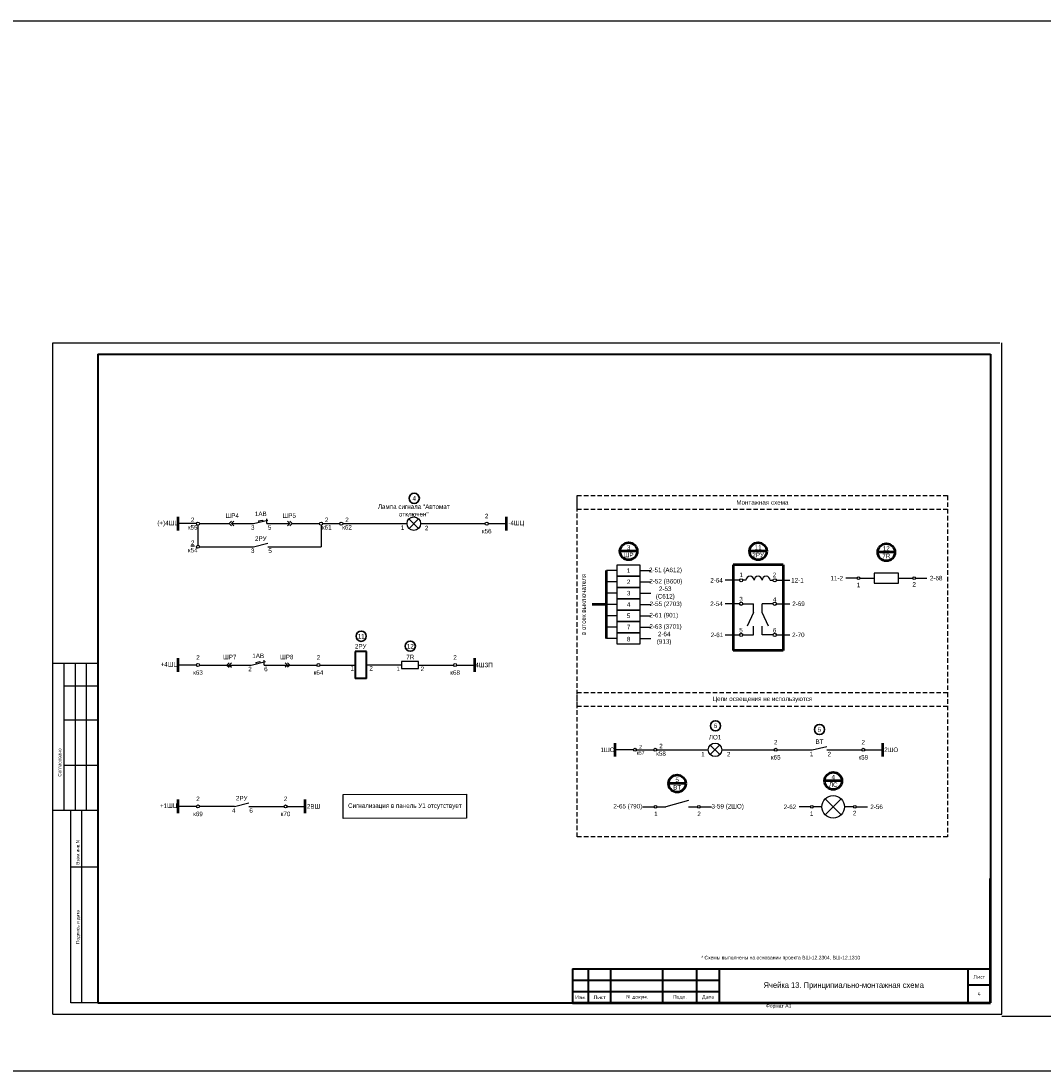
# Model space of a CAD drawing. Header units: millimetres. Extents: x 7700 to 12777, y -2533 to 2568.
# Tile 7 of 74: x 9127 to 9579, y -2261 to -1796. Entities that reach past the tile are written whole.
import ezdxf

# ---------------------------------------------------------------- set-up
doc = ezdxf.new("R2010")
doc.units = ezdxf.units.MM
doc.linetypes.add('JIS_02_2.0', pattern=[3, 2, -1])
doc.layers.add('основная 0.5', color=7, linetype='Continuous', lineweight=50)
doc.styles.add('SIMPLEX', font='txt', dxfattribs={"height": 5})

msp = doc.modelspace()

# ---------------------------------------------------------------- linework, layer by layer
for p, q in [((9140.68, -2235.62), (9140.68, -1938.57)), ((9140.68, -2235.62), (9140.68, -1938.57)), ((9140.68, -1938.57), (9559.81, -1938.57)), ((9560.69, -2235.62), (9560.69, -1938.57)), ((9560.69, -2235.62), (9560.69, -1938.57)), ((9204.3, -2018.56), (9196.22, -2018.56)), ((9204.96, -2019.22), (9204.96, -2028.14)), ((9205.63, -2018.56), (9218.82, -2018.56)), ((9219.86, -2018.56), (9229.58, -2018.56)), ((9231.75, -2017.4), (9231.91, -2018)), ((9233.45, -2016.98), (9233.61, -2017.6)), ((9235.37, -2018.56), (9245.66, -2018.56)), ((9246.69, -2018.56), (9258.76, -2018.56)), ((9259.43, -2019.22), (9259.43, -2028.8)), ((9260.09, -2018.56), (9267.74, -2018.56)), ((9269.07, -2018.56), (9297.48, -2018.56)), ((9303.48, -2018.56), (9332.09, -2018.56)), ((9333.42, -2018.56), (9341.49, -2018.56)), ((9205.62, -2028.89), (9229.58, -2028.8)), ((9235.93, -2028.8), (9259.43, -2028.8)), ((9390.57, -2039.33), (9385.72, -2039.33)), ((9400.57, -2039.33), (9405.41, -2039.33)), ((9496.7, -2042.69), (9491.7, -2042.69)), ((9497.89, -2042.69), (9504.21, -2042.69)), ((9515.04, -2040.44), (9504.21, -2040.44)), ((9515.04, -2042.69), (9521.36, -2042.69)), ((9522.56, -2042.69), (9527.56, -2042.69)), ((9390.57, -2044.33), (9385.72, -2044.33)), ((9400.57, -2044.33), (9405.41, -2044.33)), ((9390.57, -2049.33), (9385.72, -2049.33)), ((9400.57, -2049.33), (9405.41, -2049.33)), ((9390.57, -2054.33), (9385.72, -2054.33)), ((9400.57, -2054.33), (9405.41, -2054.33)), ((9390.57, -2059.32), (9385.72, -2059.32)), ((9400.57, -2059.32), (9405.41, -2059.32)), ((9390.57, -2064.32), (9385.72, -2064.32)), ((9400.57, -2064.32), (9405.41, -2064.32)), ((9390.57, -2069.32), (9385.72, -2069.32)), ((9400.57, -2069.32), (9405.41, -2069.32)), ((9160.68, -2080.38), (9140.68, -2080.38)), ((9145.68, -2145.38), (9145.68, -2080.38)), ((9150.68, -2145.38), (9150.68, -2080.38)), ((9155.68, -2145.38), (9155.68, -2080.38)), ((9230.63, -2079.95), (9230.78, -2080.55)), ((9232.32, -2079.53), (9232.48, -2080.15)), ((9204.3, -2081.11), (9196.22, -2081.11)), ((9205.63, -2081.11), (9228.46, -2081.11)), ((9234.25, -2081.11), (9257.63, -2081.11)), ((9258.96, -2081.11), (9274.49, -2081.11)), ((9295.03, -2081.11), (9279.49, -2081.11)), ((9302.57, -2081.11), (9318.1, -2081.11)), ((9319.43, -2081.11), (9327.5, -2081.11)), ((9145.68, -2090.38), (9160.68, -2090.38)), ((9145.68, -2105.38), (9160.68, -2105.38)), ((9397.7, -2118.62), (9389.63, -2118.62)), ((9399.03, -2118.62), (9406.68, -2118.62)), ((9408.01, -2118.62), (9430.84, -2118.62)), ((9436.84, -2118.62), (9460.02, -2118.62)), ((9461.34, -2118.62), (9476.88, -2118.62)), ((9483.23, -2118.62), (9498.76, -2118.62)), ((9500.09, -2118.62), (9508.16, -2118.62)), ((9145.68, -2125.38), (9160.68, -2125.38)), ((9422.11, -2141.05), (9411.98, -2143.87)), ((9140.68, -2145.38), (9160.68, -2145.38)), ((9148.68, -2230.57), (9148.68, -2145.38)), ((9153.55, -2230.57), (9153.55, -2145.38)), ((9204.3, -2143.66), (9196.22, -2143.66)), ((9221.16, -2143.66), (9205.63, -2143.66)), ((9227.51, -2143.66), (9243.04, -2143.66)), ((9244.37, -2143.66), (9252.44, -2143.66)), ((9476.01, -2143.87), (9471.01, -2143.87)), ((9481.13, -2143.87), (9477.21, -2143.87)), ((9495.05, -2143.87), (9491.13, -2143.87)), ((9496.25, -2143.87), (9501.25, -2143.87)), ((9148.68, -2170.38), (9160.68, -2170.38)), ((9160.68, -2230.57), (9148.68, -2230.57)), ((9140.68, -2235.62), (9560.69, -2235.62))]:
    msp.add_line(p, q)
at = {"lineweight": 40}
for p, q in [((9160.68, -1943.57), (9555.77, -1943.57)), ((9555.77, -1943.57), (9555.77, -2230.57)), ((9279.49, -2075.11), (9274.49, -2075.11)), ((9274.49, -2075.11), (9274.49, -2087.11)), ((9279.49, -2087.11), (9279.49, -2075.11)), ((9279.49, -2087.11), (9274.49, -2087.11)), ((9370.77, -2215.57), (9435.77, -2215.57)), ((9545.77, -2215.57), (9545.77, -2230.57)), ((9370.77, -2220.57), (9435.77, -2220.57)), ((9545.77, -2222.57), (9555.77, -2222.57)), ((9370.77, -2225.57), (9435.77, -2225.57)), ((9160.68, -2230.57), (9555.77, -2230.57))]:
    msp.add_line(p, q, dxfattribs=at)
at = {"linetype": 'Continuous', "lineweight": 40}
msp.add_line((9160.68, -1943.57), (9160.68, -2230.57), dxfattribs=at)
at = {"color": 1, "lineweight": 50}
for p, q in [((9196.22, -2021.56), (9196.22, -2015.56)), ((9196.22, -2084.11), (9196.22, -2078.11))]:
    msp.add_line(p, q, dxfattribs=at)
at = {"color": 5, "lineweight": 50}
msp.add_line((9341.49, -2021.56), (9341.49, -2015.56), dxfattribs=at)
at = {"color": 7}
for p, q in [((9229.58, -2018.56), (9235.93, -2017.04)), ((9231.75, -2017.4), (9233.45, -2016.98)), ((9235.37, -2018.56), (9235.37, -2016.47)), ((9229.58, -2028.8), (9235.93, -2027.28)), ((9444.67, -2043.64), (9438.24, -2043.64)), ((9447.52, -2043.64), (9446.11, -2043.64)), ((9458.21, -2043.64), (9459.55, -2043.64)), ((9460.98, -2043.64), (9466.88, -2043.64)), ((9504.21, -2040.44), (9504.21, -2044.95)), ((9515.04, -2044.95), (9515.04, -2040.44)), ((9504.21, -2044.95), (9515.04, -2044.95)), ((9444.67, -2054.04), (9438.24, -2054.04)), ((9446.11, -2054.04), (9450.78, -2054.04)), ((9450.78, -2057.94), (9450.78, -2054.04)), ((9459.55, -2054.04), (9454.73, -2054.04)), ((9454.73, -2057.94), (9454.73, -2054.04)), ((9460.98, -2054.04), (9466.88, -2054.04)), ((9450.78, -2057.94), (9448.02, -2063.9)), ((9457.49, -2063.9), (9454.73, -2057.94)), ((9450.78, -2067.8), (9450.78, -2063.9)), ((9454.73, -2067.8), (9454.73, -2063.9)), ((9438.24, -2067.8), (9444.67, -2067.8)), ((9446.11, -2067.8), (9450.78, -2067.8)), ((9459.55, -2067.8), (9454.73, -2067.8)), ((9460.98, -2067.8), (9466.88, -2067.8)), ((9228.46, -2081.11), (9234.8, -2079.59)), ((9230.63, -2079.95), (9232.32, -2079.53)), ((9234.25, -2081.11), (9234.25, -2079.01)), ((9435.96, -2120.74), (9431.71, -2116.5)), ((9431.73, -2120.76), (9435.94, -2116.48)), ((9476.88, -2118.62), (9483.23, -2117.1)), ((9221.16, -2143.66), (9227.51, -2142.14)), ((9401.78, -2143.87), (9406.86, -2143.87)), ((9408.06, -2143.87), (9411.98, -2143.87)), ((9422.11, -2143.87), (9426.04, -2143.87)), ((9427.23, -2143.87), (9432.32, -2143.87))]:
    msp.add_line(p, q, dxfattribs=at)
at = {"color": 2}
for p, q in [((9302.61, -2020.68), (9298.36, -2016.44)), ((9298.37, -2020.7), (9302.59, -2016.42))]:
    msp.add_line(p, q, dxfattribs=at)
at = {"lineweight": 50}
for p, q in [((9399.39, -2030.79), (9391.74, -2030.79)), ((9456.71, -2030.79), (9449.06, -2030.79)), ((9513.45, -2031.22), (9505.8, -2031.22)), ((9463.93, -2036.83), (9441.84, -2036.83)), ((9441.84, -2036.83), (9441.84, -2074.62)), ((9463.93, -2036.83), (9463.93, -2074.62)), ((9385.72, -2069.32), (9385.72, -2039.33)), ((9385.72, -2054.33), (9379.43, -2054.33)), ((9463.93, -2074.62), (9441.84, -2074.62)), ((9327.5, -2084.11), (9327.5, -2078.11)), ((9389.63, -2121.62), (9389.63, -2115.62)), ((9508.16, -2121.62), (9508.16, -2115.62)), ((9420.87, -2133.55), (9413.22, -2133.55)), ((9489.95, -2132.4), (9482.31, -2132.4)), ((9196.22, -2146.66), (9196.22, -2140.66)), ((9252.44, -2146.66), (9252.44, -2140.66))]:
    msp.add_line(p, q, dxfattribs=at)
at = {"linetype": 'Continuous'}
for p, q in [((9160.68, -2089.56), (9160.68, -2109.56)), ((9160.68, -2129.56), (9160.68, -2149.56))]:
    msp.add_line(p, q, dxfattribs=at)
at = {"color": 40, "true_color": 0xf8d731}
for p, q in [((9489.67, -2147.4), (9482.59, -2140.34)), ((9482.61, -2147.42), (9489.65, -2140.32)), ((9486.13, -2143.87), (9486.13, -2143.87))]:
    msp.add_line(p, q, dxfattribs=at)
at = {"color": 1}
msp.add_line((9560.69, -2236.49), (9588.8, -2236.49), dxfattribs=at)
at = {"color": 2}
msp.add_lwpolyline([(7699.67, -1796.21), (10407.95, -1796.21), (10407.95, -2260.72), (7699.67, -2260.72)], close=True, dxfattribs=at)
at = {"linetype": 'JIS_02_2.0'}
for points in [[(9372.78, -2006.15), (9536.78, -2006.15), (9536.78, -2157.16), (9372.78, -2157.16)], [(9372.78, -2006.15), (9536.78, -2006.15), (9536.78, -2012.27), (9372.78, -2012.27)], [(9372.78, -2093.3), (9536.78, -2093.3), (9536.78, -2099.42), (9372.78, -2099.42)]]:
    msp.add_lwpolyline(points, close=True, dxfattribs=at)
for points in [[(9219.86, -2017.53), (9218.82, -2018.56), (9219.86, -2019.59)], [(9220.89, -2017.53), (9219.86, -2018.56), (9220.89, -2019.59)], [(9244.63, -2017.53), (9245.66, -2018.56), (9244.63, -2019.59)], [(9245.66, -2017.53), (9246.69, -2018.56), (9245.66, -2019.59)], [(9218.73, -2080.08), (9217.7, -2081.11), (9218.73, -2082.14)], [(9219.76, -2080.08), (9218.73, -2081.11), (9219.76, -2082.14)], [(9243.5, -2080.08), (9244.53, -2081.11), (9243.5, -2082.14)], [(9244.53, -2080.08), (9245.56, -2081.11), (9244.53, -2082.14)]]:
    msp.add_lwpolyline(points)
for points in [[(9400.57, -2041.83), (9390.57, -2041.83), (9390.57, -2036.83), (9400.57, -2036.83)], [(9400.57, -2046.83), (9390.57, -2046.83), (9390.57, -2041.83), (9400.57, -2041.83)], [(9400.57, -2051.83), (9390.57, -2051.83), (9390.57, -2046.83), (9400.57, -2046.83)], [(9400.57, -2056.82), (9390.57, -2056.82), (9390.57, -2051.83), (9400.57, -2051.83)], [(9400.57, -2061.82), (9390.57, -2061.82), (9390.57, -2056.82), (9400.57, -2056.82)], [(9400.57, -2066.82), (9390.57, -2066.82), (9390.57, -2061.82), (9400.57, -2061.82)], [(9400.57, -2066.82), (9390.57, -2066.82), (9390.57, -2061.82), (9400.57, -2061.82)], [(9400.57, -2071.82), (9390.57, -2071.82), (9390.57, -2066.82), (9400.57, -2066.82)], [(9269.22, -2138.33), (9323.86, -2138.27), (9323.86, -2148.93), (9269.22, -2148.99)]]:
    msp.add_lwpolyline(points, close=True)
at = {"color": 7}
msp.add_lwpolyline([(9302.57, -2079.61), (9295.03, -2079.61), (9295.03, -2082.61), (9302.57, -2082.61)], close=True, dxfattribs=at)
at = {"lineweight": 30}
for centre in [(9300.69, -2007.37), (9277.21, -2068.39), (9298.94, -2072.81), (9434.05, -2108.02), (9480.05, -2109.64)]:
    msp.add_circle(centre, 2.25, dxfattribs=at)
for centre, radius in [((9300.48, -2018.56), 3), ((9204.96, -2018.56), 0.663), ((9259.43, -2018.56), 0.663), ((9268.41, -2018.56), 0.663), ((9332.76, -2018.56), 0.663), ((9204.96, -2028.8), 0.663), ((9497.3, -2042.69), 0.599), ((9521.96, -2042.69), 0.599), ((9204.96, -2081.11), 0.663), ((9258.3, -2081.11), 0.663), ((9318.76, -2081.11), 0.663), ((9398.36, -2118.62), 0.663), ((9407.35, -2118.62), 0.663), ((9460.68, -2118.62), 0.663), ((9499.42, -2118.62), 0.663), ((9204.96, -2143.66), 0.663), ((9243.71, -2143.66), 0.663), ((9407.46, -2143.87), 0.599), ((9426.63, -2143.87), 0.599), ((9476.61, -2143.87), 0.599), ((9495.65, -2143.87), 0.599)]:
    msp.add_circle(centre, radius)
at = {"lineweight": 50}
for centre in [(9395.57, -2030.79), (9452.89, -2030.79), (9509.63, -2031.22), (9417.05, -2133.55), (9486.13, -2132.4)]:
    msp.add_circle(centre, 3.82, dxfattribs=at)
at = {"color": 7}
for centre, radius in [((9445.39, -2043.64), 0.719), ((9460.26, -2043.64), 0.719), ((9445.39, -2054.04), 0.719), ((9460.26, -2054.04), 0.719), ((9445.39, -2067.8), 0.719), ((9460.26, -2067.8), 0.719), ((9433.84, -2118.62), 3), ((9486.13, -2143.87), 5)]:
    msp.add_circle(centre, radius, dxfattribs=at)
for centre in [(9449.3, -2043.64), (9452.87, -2043.64), (9456.43, -2043.64)]:
    msp.add_arc(centre, 1.78, 0, 180, dxfattribs=at)
at = {"layer": 'основная 0.5', "color": 0}
for p, q in [((9555.77, -2230.57), (9555.77, -2175.57)), ((9370.77, -2230.57), (9555.77, -2230.57))]:
    msp.add_line(p, q, dxfattribs=at)
at = {"layer": 'основная 0.5', "lineweight": 40}
for p, q in [((9370.77, -2215.57), (9370.77, -2230.57)), ((9377.77, -2230.57), (9377.77, -2215.57)), ((9387.77, -2230.57), (9387.77, -2215.57)), ((9410.77, -2230.57), (9410.77, -2215.57)), ((9425.77, -2230.57), (9425.77, -2215.57)), ((9435.77, -2230.57), (9435.77, -2215.57)), ((9435.77, -2215.57), (9555.77, -2215.57))]:
    msp.add_line(p, q, dxfattribs=at)

# ---------------------------------------------------------------- texts
at = {"color": 7, "style": 'SIMPLEX'}
for s, p in [('3', (9228.43, -2021.31)), ('5', (9235.92, -2021.32)), ('1', (9294.76, -2021.32)), ('2', (9305.41, -2021.52)), ('3', (9228.43, -2031.55)), ('5', (9236.12, -2031.56)), ('2', (9227.22, -2083.87)), ('6', (9234.24, -2083.87)), ('1', (9272.52, -2083.56)), ('2', (9280.83, -2083.56)), ('1', (9427.72, -2121.55)), ('2', (9439.09, -2121.58)), ('1', (9475.72, -2121.48)), ('2', (9483.63, -2121.52)), ('4', (9220.01, -2146.48)), ('6', (9227.7, -2146.5)), ('1', (9406.86, -2147.96)), ('2', (9425.98, -2147.96))]:
    msp.add_text(s, height=2, dxfattribs=at).set_placement(p)
at = {"linetype": 'Continuous', "style": 'SIMPLEX'}
for s, p in [('Согласовано', (9144.51, -2130.5)), ('Взам.инв.N', (9152.51, -2169.5)), ('Подпись и дата', (9152.51, -2204.5))]:
    msp.add_text(s, height=1.5, rotation=90, dxfattribs=at).set_placement(p)
at = {"char_height": 2, "width": 4.3874, "attachment_point": 5, "style": 'SIMPLEX'}
for s, insert in [('4', (9300.69, -2007.37)), ('11', (9277.21, -2068.39)), ('12', (9298.94, -2072.81)), ('6', (9434.05, -2108.02)), ('5', (9480.05, -2109.64))]:
    msp.add_mtext(s, dxfattribs=dict(at, insert=insert))
at = {"color": 7, "char_height": 2, "attachment_point": 5, "style": 'SIMPLEX'}
for s, insert, width in [('Лампа сигнала "Автомат отключен"', (9300.48, -2012.75), 39.5584), ('{\\C256;Монтажная схема}', (9454.78, -2009.21), 163.9992), ('2\\Pк55', (9202.62, -2018.56), 3.0895), ('ШР4', (9220.14, -2015.02), 3.0895), ('1АВ', (9232.76, -2014.21), 3.0895), ('ШР5', (9245.37, -2015.02), 3.0895), ('2\\Pк61', (9261.95, -2018.56), 3.0895), ('2\\Pк62', (9270.93, -2018.56), 3.0895), ('2\\P\\Pк56', (9332.76, -2018.56), 3.0895), ('(+)4ШЦ', (9191.77, -2018.56), 8.9126), ('-4ШЦ', (9345.84, -2018.56), 8.683), ('2РУ', (9232.76, -2025.2), 3.0895), ('{\\L2}\\Pк54', (9202.63, -2028.66), 3.0895), ('3\\PШР', (9395.57, -2030.79), 4.7988), ('11\\P2РУ', (9452.89, -2030.79), 7.4485), ('12\\P7R', (9509.63, -2031.22), 5.7935), ('2-51 (A612)', (9411.89, -2039.35), 13.7156), ('\\pt10;2-52 (B600)', (9412.04, -2044.35), 13.733), ('2-64', (9434.49, -2043.64), 7.0534), ('1', (9445.39, -2041.22), 14.6163), ('2', (9460.13, -2041.26), 14.6163), ('12-1', (9470.32, -2043.64), 7.0534), ('11-2', (9487.69, -2042.69), 14.6163), ('2-68', (9531.71, -2042.69), 14.6163), ('2-53 (C612)', (9411.77, -2049.35), 13.3102), ('1', (9497.3, -2045.71), 14.6163), ('2', (9521.96, -2045.43), 14.6163), ('2-55 (2703)', (9411.97, -2054.35), 14.7418), ('2-54 ', (9434.45, -2054.04), 7.0534), ('3', (9445.32, -2051.98), 14.6163), ('4', (9460.22, -2052.14), 14.6163), ('2-69', (9470.77, -2054.04), 7.2119), ('2-61 (901)', (9411.14, -2059.35), 15.1895), ('2-63 (3701)', (9411.9, -2064.35), 13.2215), ('2-64 (913)', (9411.29, -2069.35), 10.4598), ('2-61', (9434.65, -2067.8), 7.0534), ('5', (9445.32, -2065.74), 14.6163), ('6', (9460.2, -2065.74), 14.6163), ('2-70', (9470.69, -2067.8), 7.1261), ('2РУ', (9276.99, -2072.86), 3.0895), ('ШР7', (9219.02, -2077.57), 3.0895), ('1АВ', (9231.63, -2077.05), 3.0895), ('ШР8', (9244.24, -2077.57), 3.0895), ('7R', (9298.93, -2077.57), 3.0895), ('+4ШЦ', (9192.26, -2081.11), 7.9259), ('2\\P\\Pк63', (9204.96, -2081.11), 3.0895), ('2\\P\\Pк64', (9258.3, -2081.11), 3.0895), ('2\\P\\Pк68', (9318.76, -2081.11), 3.0895), ('4ШЗП', (9331.57, -2081.11), 8.1433), ('1', (9293.54, -2082.81), 3.0895), ('2', (9304.28, -2082.81), 3.0895), ('{\\C256;Цепи освещения не используются}', (9454.78, -2096.36), 163.9992), ('ЛО1', (9433.84, -2113.07), 3.0895), ('1ШО', (9386.23, -2118.62), 6.7868), ('2\\Pк58', (9409.9, -2118.62), 3.0895), ('2\\P\\Pк65', (9460.68, -2118.62), 3.0895), ('ВТ', (9480.05, -2115.02), 3.0895), ('2\\P\\Pк59', (9499.42, -2118.62), 3.0895), ('2ШО', (9511.81, -2118.62), 7.2939), ('\\pt8;5\\PВТ', (9417.05, -2133.55), 4.8313), ('4\\PЛС', (9486.13, -2132.4), 4.3674), ('2\\P\\Pк69', (9204.96, -2143.66), 3.0895), ('2РУ', (9224.33, -2140.05), 3.0895), ('2\\P\\Pк70', (9243.71, -2143.66), 3.0895), ('\\pt6;+1ШЦ', (9191.98, -2143.66), 8.4887), ('2ВШ', (9256.12, -2143.66), 7.3438), ('{\\C256;Сигнализация в панель У1 отсутствует }', (9296.54, -2143.63), 54.6377), ('2-65 (790)', (9395.21, -2143.87), 13.7171), ('\\pt12;3-59 (2ШО)', (9439.41, -2143.9), 19.2048), ('2-62', (9466.96, -2143.87), 14.6163), ('1', (9476.61, -2146.89), 14.6163), ('2', (9495.65, -2146.61), 14.6163), ('2-56', (9505.32, -2143.87), 14.6163)]:
    msp.add_mtext(s, dxfattribs=dict(at, insert=insert, width=width))
at = {"char_height": 2, "attachment_point": 5, "rotation": 0, "style": 'SIMPLEX'}
for s, insert, width in [('1', (9395.57, -2039.33), 9.9996), ('2', (9395.57, -2044.33), 9.9996), ('3', (9395.57, -2049.33), 9.9996), ('4', (9395.57, -2054.33), 9.9996), ('5', (9395.57, -2059.32), 9.9996), ('7', (9395.57, -2064.32), 9.9996), ('8', (9395.57, -2069.67), 9.9995)]:
    msp.add_mtext(s, dxfattribs=dict(at, insert=insert, width=width))
at = {"color": 7, "attachment_point": 5, "style": 'SIMPLEX'}
for s, insert, char_height, width, rotation in [('в отсек выключателя ', (9375.66, -2054.33), 2, 25.4968, 90), ('2\\Pк57', (9400.88, -2118.62), 1.6, 3.6193, 360)]:
    msp.add_mtext(s, dxfattribs=dict(at, insert=insert, char_height=char_height, width=width, rotation=rotation))
at = {"lineweight": 35, "attachment_point": 5, "line_spacing_factor": 0.8, "style": 'SIMPLEX'}
for s, insert, char_height, width in [('\\pi-4.8,l6.4,t6.4;*^IСхемы выполнены на основании проекта ВШ-12.2304, ВШ-12.1310', (9462.06, -2210.8), 1.6, 185), ('{\\Fromans|c204;Лист}', (9550.77, -2219.07), 1.6, 10), ('\\pt27.5;Ячейка 13. Принципиально-монтажная схема', (9490.77, -2223.07), 2.5, 110), ('{\\Fromans|c204;Изм.}', (9374.27, -2228.07), 1.6, 7), ('{\\Fromans|c204;Лист}', (9382.77, -2228.07), 1.6, 10), ('{\\Fromans|c0;N \\Fromans|c204;докум.}', (9399.27, -2228.07), 1.6, 23), ('{\\Fromans|c204;Подп.}', (9418.27, -2228.07), 1.6, 15), ('{\\Fromans|c204;Дата}', (9430.77, -2228.07), 1.6, 10), ('{\\Fromans|c204;4}', (9550.77, -2226.57), 1.6, 10)]:
    msp.add_mtext(s, dxfattribs=dict(at, insert=insert, char_height=char_height, width=width))
at = {"lineweight": 30, "insert": (9456.37, -2231.09), "char_height": 1.6, "attachment_point": 1, "style": 'SIMPLEX'}
msp.add_mtext_dynamic_manual_height_columns('Формат А3', width=45.8537, gutter_width=12.5, heights=[0], dxfattribs=at)

doc.saveas('drawing.dxf')
